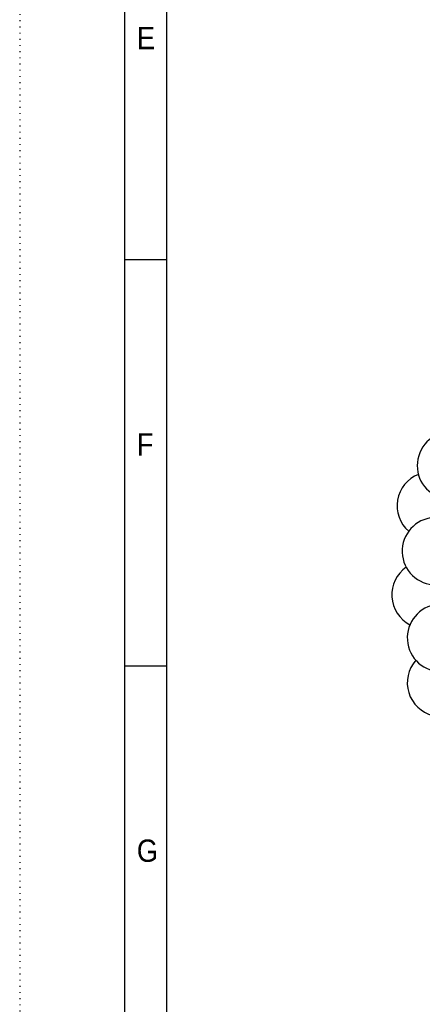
# Model space of a CAD drawing. Extents: x 0 to 297, y 0 to 420.
# Tile 2 of 24: x 0 to 48, y 74 to 191. Entities that reach past the tile are written whole.
import ezdxf

# ---------------------------------------------------------------- set-up
doc = ezdxf.new("R2010")
doc.units = 0
doc.linetypes.add('SLD-PUNTI', pattern=[0.635, 0, -0.635])
doc.linetypes.add('SLD-SOLIDO', pattern=[0])
doc.layers.get('0').update_dxf_attribs({"linetype": 'CONTINUOUS'})
doc.styles.add('SLDTEXTSTYLE3', font='GOTHIC.TTF', dxfattribs={"width": 0.913})

msp = doc.modelspace()

# ---------------------------------------------------------------- linework, layer by layer
at = {"color": 7, "linetype": 'SLD-PUNTI'}
msp.add_line((0, 419.99), (0, 0.01), dxfattribs=at)
at = {"color": 7, "linetype": 'SLD-SOLIDO'}
for p, q in [((12.5, 12.5), (12.5, 408.5)), ((17.5, 17.5), (17.5, 403)), ((12.5, 162.25), (17.5, 162.25)), ((12.5, 114), (17.5, 114))]:
    msp.add_line(p, q, dxfattribs=at)
for centre, start, end in [((51.23, 137.79), 75.155, 251.1634), ((48.84, 133.03), 111.5738, 229.1562), ((49.44, 127.63), 88.4884, 264.4968), ((48.21, 122.45), 124.9071, 242.4896), ((50.05, 117.34), 101.8217, 277.8301), ((50.05, 112.01), 138.2405, 255.8229)]:
    msp.add_arc(centre, 4, start, end, dxfattribs=at)

# ---------------------------------------------------------------- texts
at = {"color": 7, "linetype": 'CONTINUOUS', "char_height": 2.65, "attachment_point": 1, "style": 'SLDTEXTSTYLE3'}
for s, insert in [('E', (13.92, 189.89)), ('F', (13.92, 141.64)), ('G', (13.92, 93.39))]:
    msp.add_mtext(s, dxfattribs=dict(at, insert=insert))

doc.saveas('drawing.dxf')
